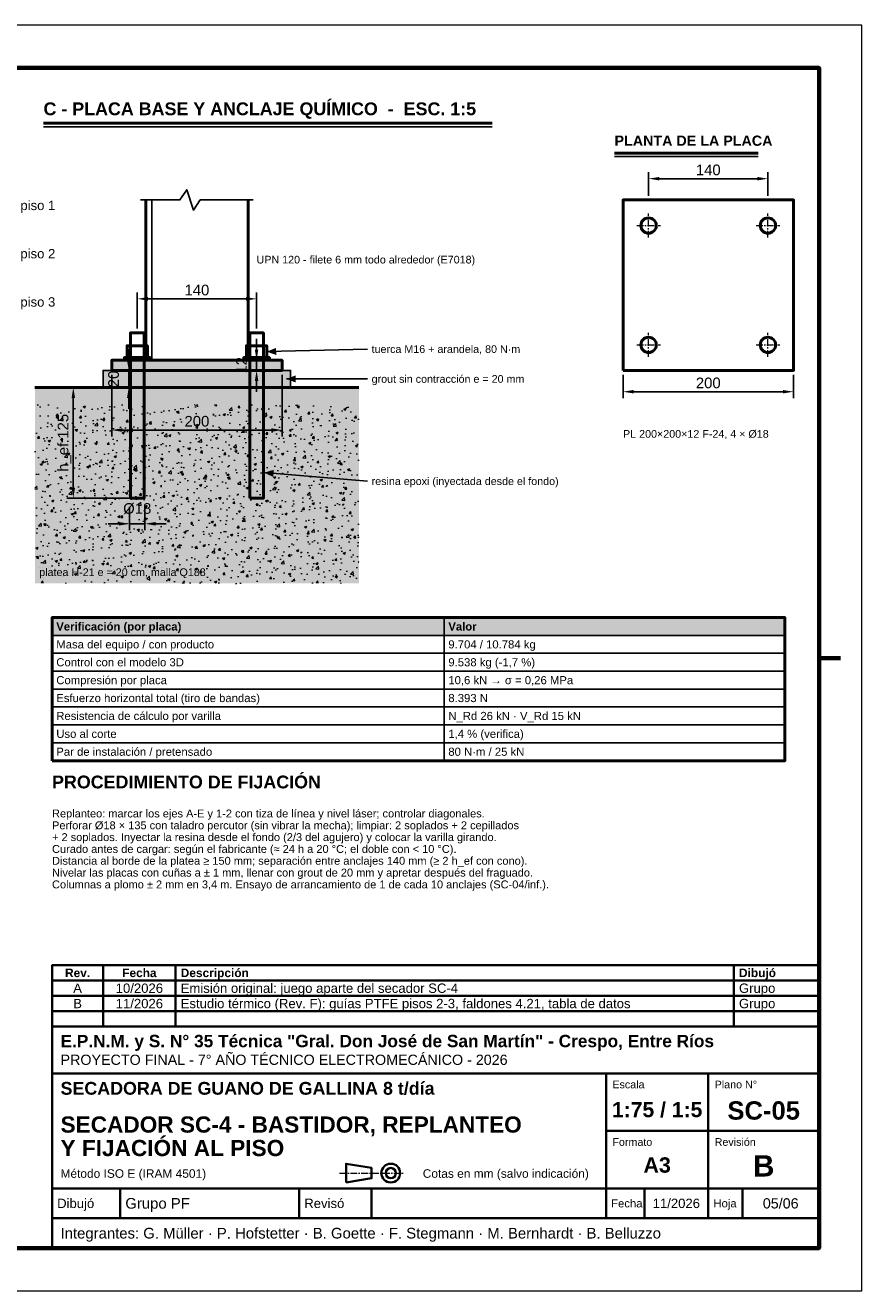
# Model space of a CAD drawing. Header units: millimetres. Extents: x 0 to 420, y 0 to 297.
# Tile 6 of 6: x 224 to 420, y 0 to 297. Entities that reach past the tile are written whole.
import ezdxf
from ezdxf.enums import TextEntityAlignment as Align

# ---------------------------------------------------------------- set-up
doc = ezdxf.new("R2010")
doc.units = ezdxf.units.MM
doc.header["$LTSCALE"] = 0.5
doc.linetypes.add('CENTER', pattern=[5.08, 3.175, -0.635, 0.635, -0.635])
for name, color, linetype, lineweight in [('CONTORNO', 7, 'CONTINUOUS', 50), ('COTAS', 7, 'CONTINUOUS', 25), ('EJES', 1, 'CENTER', 18), ('FINO', 7, 'CONTINUOUS', 25), ('HOJA', 8, 'CONTINUOUS', 13), ('RAYADO', 8, 'CONTINUOUS', 18), ('RECUADRO', 7, 'CONTINUOUS', 70), ('RELLENO', 9, 'CONTINUOUS', 13), ('ROTULO', 7, 'CONTINUOUS', 35), ('TEXTO', 7, 'CONTINUOUS', 25)]:
    doc.layers.add(name, color=color, linetype=linetype, lineweight=lineweight)
doc.styles.add('NEGRITA', font='arialbd.ttf')
doc.styles.get("Standard").update_dxf_attribs({"font": 'arial.ttf'})
doc.dimstyles.new('IRAM', dxfattribs={"dimtxt": 2.5, "dimasz": 2.5, "dimexe": 1.5, "dimexo": 1, "dimgap": 0.8, "dimtad": 1, "dimdec": 1, "dimtxsty": 'Standard', "dimcen": 2.5, "dimazin": 3, "dimtfac": 1, "dimtmove": 0, "dimatfit": 3})

msp = doc.modelspace()

# ---------------------------------------------------------------- hatches: boundary and pattern name
at = {"layer": 'COTAS'}
for points in [[(280.4, 220.4), (282.6205, 219.6202), (282.578, 221.2916)], [(285, 214), (287.2, 213.164), (287.2, 214.836)], [(279.8, 192), (281.9237, 190.9856), (282.0614, 192.652)]]:
    msp.add_hatch(color=7, dxfattribs=at).paths.add_polyline_path(points)
at = {"layer": 'RAYADO'}
h = msp.add_hatch(dxfattribs=at)
h.set_pattern_fill('AR-CONC', scale=0.03)
h.paths.add_polyline_path([(226, 166), (302, 166), (302, 208), (226, 208)])
at = {"layer": 'RELLENO', "true_color": 0x969ba0}
msp.add_hatch(color=7, dxfattribs=at).paths.add_polyline_path([(244, 216), (284, 216), (284, 218.4), (244, 218.4)])
at = {"layer": 'RELLENO', "true_color": 0xbebeb9}
msp.add_hatch(color=7, dxfattribs=at).paths.add_polyline_path([(242, 212), (286, 212), (286, 216), (242, 216)])
at = {"layer": 'RELLENO', "true_color": 0xd7d7d2}
msp.add_hatch(color=7, dxfattribs=at).paths.add_polyline_path([(226, 166), (302, 166), (302, 212), (226, 212)])
at = {"layer": 'RELLENO', "true_color": 0xe1cd78}
for points in [[(248.2, 185), (251.8, 185), (251.8, 212), (248.2, 212)], [(276.2, 185), (279.8, 185), (279.8, 212), (276.2, 212)]]:
    msp.add_hatch(color=7, dxfattribs=at).paths.add_polyline_path(points)
at = {"layer": 'RELLENO', "true_color": 0xe2e8ee}
msp.add_hatch(color=7, dxfattribs=at).paths.add_polyline_path([(230, 153.8), (402, 153.8), (402, 158), (230, 158)])

# ---------------------------------------------------------------- linework, layer by layer
at = {"layer": 'CONTORNO'}
for p, q in [((228, 274), (333.3, 274)), ((362, 267), (395.696, 267)), ((226, 212), (302, 212))]:
    msp.add_line(p, q, dxfattribs=at)
msp.add_lwpolyline([(252, 256), (252, 218.4), (276, 218.4), (276, 256)], dxfattribs=at)
for points in [[(364, 216), (404, 216), (404, 256), (364, 256)], [(248.4, 186), (251.6, 186), (251.6, 224.8), (248.4, 224.8)], [(276.4, 186), (279.6, 186), (279.6, 224.8), (276.4, 224.8)], [(247.6, 219), (252.4, 219), (252.4, 221.8), (247.6, 221.8)], [(275.6, 219), (280.4, 219), (280.4, 221.8), (275.6, 221.8)], [(244, 216), (284, 216), (284, 218.4), (244, 218.4)], [(247, 218.4), (253, 218.4), (253, 219), (247, 219)], [(252, 218.4), (250.8, 218.4), (252, 219.6)], [(275, 218.4), (281, 218.4), (281, 219), (275, 219)], [(276, 218.4), (277.2, 218.4), (276, 219.6)], [(230, 124.4), (402, 124.4), (402, 158), (230, 158)]]:
    msp.add_lwpolyline(points, close=True, dxfattribs=at)
for centre in [(370, 250), (398, 250), (370, 222), (398, 222)]:
    msp.add_circle(centre, 1.8, dxfattribs=at)
at = {"layer": 'COTAS'}
for p, q in [((304, 221), (280.4, 220.4)), ((304, 214), (285, 214)), ((304, 190), (279.8, 192))]:
    msp.add_line(p, q, dxfattribs=at)
at = {"layer": 'EJES'}
for p, q in [((370, 247.2), (370, 252.8)), ((398, 247.2), (398, 252.8)), ((367.2, 250), (372.8, 250)), ((395.2, 250), (400.8, 250)), ((370, 219.2), (370, 224.8)), ((398, 219.2), (398, 224.8)), ((367.2, 222), (372.8, 222)), ((395.2, 222), (400.8, 222)), ((297.5, 27.6), (312.5, 27.6))]:
    msp.add_line(p, q, dxfattribs=at)
at = {"layer": 'FINO'}
for p, q in [((228, 273.2), (333.3, 273.2)), ((362, 266.2), (395.696, 266.2)), ((253.4, 218.4), (253.4, 256)), ((322, 158), (322, 124.4))]:
    msp.add_line(p, q, dxfattribs=at)
msp.add_lwpolyline([(250.8, 256), (260, 256), (261.6, 258.4), (263.2, 253.6), (264.8, 256), (277.2, 256)], dxfattribs=at)
for points in [[(242, 212), (286, 212), (286, 216), (242, 216)], [(230, 153.8), (402, 153.8), (402, 158), (230, 158)], [(230, 149.6), (402, 149.6), (402, 153.8), (230, 153.8)], [(230, 145.4), (402, 145.4), (402, 149.6), (230, 149.6)], [(230, 141.2), (402, 141.2), (402, 145.4), (230, 145.4)], [(230, 137), (402, 137), (402, 141.2), (230, 141.2)], [(230, 132.8), (402, 132.8), (402, 137), (230, 137)], [(230, 128.6), (402, 128.6), (402, 132.8), (230, 132.8)], [(230, 124.4), (402, 124.4), (402, 128.6), (230, 128.6)]]:
    msp.add_lwpolyline(points, close=True, dxfattribs=at)
at = {"layer": 'HOJA'}
msp.add_lwpolyline([(0, 0), (420, 0), (420, 297), (0, 297)], close=True, dxfattribs=at)
at = {"layer": 'RECUADRO'}
msp.add_line((415, 148.5), (410, 148.5), dxfattribs=at)
msp.add_lwpolyline([(20, 10), (410, 10), (410, 287), (20, 287)], close=True, dxfattribs=at)
at = {"layer": 'ROTULO'}
for p, q in [((242, 72.8), (242, 76.4)), ((259, 72.8), (259, 76.4)), ((390, 72.8), (390, 76.4)), ((242, 69.2), (242, 72.8)), ((259, 69.2), (259, 72.8)), ((390, 69.2), (390, 72.8)), ((242, 65.6), (242, 69.2)), ((259, 65.6), (259, 69.2)), ((390, 65.6), (390, 69.2)), ((242, 62), (242, 65.6)), ((259, 62), (259, 65.6)), ((390, 62), (390, 65.6)), ((230, 62), (410, 62)), ((230, 10), (230, 62)), ((230, 51), (410, 51)), ((360, 24), (360, 51)), ((384, 24), (384, 51)), ((360, 37.5), (410, 37.5)), ((230, 24), (410, 24)), ((246, 17), (246, 24)), ((288, 17), (288, 24)), ((305, 17), (305, 24)), ((360, 17), (360, 24)), ((369, 17), (369, 24)), ((384, 17), (384, 24)), ((392, 17), (392, 24)), ((230, 17), (410, 17))]:
    msp.add_line(p, q, dxfattribs=at)
for points in [[(230, 72.8), (410, 72.8), (410, 76.4), (230, 76.4)], [(230, 69.2), (410, 69.2), (410, 72.8), (230, 72.8)], [(230, 65.6), (410, 65.6), (410, 69.2), (230, 69.2)], [(230, 62), (410, 62), (410, 65.6), (230, 65.6)], [(299, 25.4), (305, 26.4), (305, 28.8), (299, 29.8)]]:
    msp.add_lwpolyline(points, close=True, dxfattribs=at)
for radius in [2.2, 1.2]:
    msp.add_circle((309.5, 27.6), radius, dxfattribs=at)

# ---------------------------------------------------------------- texts
at = {"layer": 'ROTULO', "style": 'NEGRITA'}
for s, height, p in [('Rev.', 2, (236, 74.6)), ('Fecha', 2, (250.5, 74.6)), ('1:75 / 1:5', 3.54839, (372, 42.5)), ('SC-05', 4.3, (397, 42.3)), ('A3', 3.6, (372, 29.5)), ('B', 5, (397, 29.3))]:
    msp.add_text(s, height=height, dxfattribs=at).set_placement(p, align=Align.MIDDLE_CENTER)
for s, height, p in [('Descripción', 2, (260.2, 74.6)), ('Dibujó', 2, (391.2, 74.6)), ('E.P.N.M. y S. N° 35 Técnica "Gral. Don José de San Martín" - Crespo, Entre Ríos', 2.9, (232, 58.6)), ('SECADORA DE GUANO DE GALLINA 8 t/día', 3, (232, 47.5)), ('SECADOR SC-4 - BASTIDOR, REPLANTEO', 3.8, (232, 39)), ('Y FIJACIÓN AL PISO', 3.8, (232, 33.49))]:
    msp.add_text(s, height=height, dxfattribs=at).set_placement(p, align=Align.MIDDLE_LEFT)
at = {"layer": 'ROTULO'}
for s, height, p in [('A', 2.2, (236, 71)), ('10/2026', 2.2, (250.5, 71)), ('B', 2.2, (236, 67.4)), ('11/2026', 2.2, (250.5, 67.4)), ('11/2026', 2.2, (376.5, 20.5)), ('05/06', 2.4, (401, 20.5))]:
    msp.add_text(s, height=height, dxfattribs=at).set_placement(p, align=Align.MIDDLE_CENTER)
for s, height, p in [('Emisión original: juego aparte del secador SC-4', 2.2, (260.2, 71)), ('Grupo', 2.2, (391.2, 71)), ('Estudio térmico (Rev. F): guías PTFE pisos 2-3, faldones 4.21, tabla de datos', 2.2, (260.2, 67.4)), ('Grupo', 2.2, (391.2, 67.4)), ('PROYECTO FINAL - 7° AÑO TÉCNICO ELECTROMECÁNICO - 2026', 2.4, (232, 54.2)), ('Método ISO E (IRAM 4501)', 2, (232, 27.5)), ('Cotas en mm (salvo indicación)', 2, (317, 27.5)), ('Dibujó', 2.2, (231.2, 20.5)), ('Grupo PF', 2.5, (247.2, 20.5)), ('Revisó', 2.2, (289.2, 20.5)), ('Fecha', 1.9, (361.2, 20.5)), ('Hoja', 1.9, (385.2, 20.5)), ('Integrantes: G. Müller · P. Hofstetter · B. Goette · F. Stegmann · M. Bernhardt · B. Belluzzo', 2.5, (232, 13.5))]:
    msp.add_text(s, height=height, dxfattribs=at).set_placement(p, align=Align.MIDDLE_LEFT)
for s, p in [('Escala', (361.5, 49.3)), ('Plano N°', (385.5, 49.3)), ('Formato', (361.5, 35.8)), ('Revisión', (385.5, 35.8))]:
    msp.add_text(s, height=1.8, dxfattribs=at).set_placement(p, align=Align.TOP_LEFT)
at = {"layer": 'TEXTO', "style": 'NEGRITA'}
for s, height, p in [('C - PLACA BASE Y ANCLAJE QUÍMICO  -  ESC. 1:5', 3, (228, 275)), ('PLANTA DE LA PLACA', 2.4, (362, 268)), ('PROCEDIMIENTO DE FIJACIÓN', 3, (230, 117))]:
    msp.add_text(s, height=height, dxfattribs=at).set_placement(p, align=Align.BOTTOM_LEFT)
at = {"layer": 'TEXTO'}
for s, height, p in [('+2,63 piso 1', 2.2, (213.9467, 252.9733)), ('+1,78 piso 2', 2.2, (213.9467, 241.64)), ('+0,93 piso 3', 2.2, (213.9467, 230.3067)), ('platea H-21 e = 20 cm, malla Q188', 1.8, (227, 167.2))]:
    msp.add_text(s, height=height, dxfattribs=at).set_placement(p, align=Align.BOTTOM_LEFT)
for s, height, p in [('UPN 120 - filete 6 mm todo alrededor (E7018)', 1.8, (278, 242)), ('tuerca M16 + arandela, 80 N·m', 1.8, (305, 221)), ('grout sin contracción e = 20 mm', 1.8, (305, 214)), ('resina epoxi (inyectada desde el fondo)', 1.8, (305, 190)), ('Masa del equipo / con producto', 1.9, (231, 151.7)), ('9.704 / 10.784 kg', 1.9, (323, 151.7)), ('Control con el modelo 3D', 1.9, (231, 147.5)), ('9.538 kg (-1,7 %)', 1.9, (323, 147.5)), ('Compresión por placa', 1.9, (231, 143.3)), ('10,6 kN → σ = 0,26 MPa', 1.9, (323, 143.3)), ('Esfuerzo horizontal total (tiro de bandas)', 1.9, (231, 139.1)), ('8.393 N', 1.9, (323, 139.1)), ('Resistencia de cálculo por varilla', 1.9, (231, 134.9)), ('N_Rd 26 kN · V_Rd 15 kN', 1.9, (323, 134.9)), ('Uso al corte', 1.9, (231, 130.7)), ('1,4 % (verifica)', 1.9, (323, 130.7)), ('Par de instalación / pretensado', 1.9, (231, 126.5)), ('80 N·m / 25 kN', 1.9, (323, 126.5))]:
    msp.add_text(s, height=height, dxfattribs=at).set_placement(p, align=Align.MIDDLE_LEFT)
for s, height, p in [('PL 200×200×12 F-24, 4 × Ø18', 1.8, (364, 202)), ('Replanteo: marcar los ejes A-E y 1-2 con tiza de línea y nivel láser; controlar diagonales.', 1.85, (230, 112.93)), ('Perforar Ø18 × 135 con taladro percutor (sin vibrar la mecha); limpiar: 2 soplados + 2 cepillados', 1.85, (230, 110.155)), ('+ 2 soplados. Inyectar la resina desde el fondo (2/3 del agujero) y colocar la varilla girando.', 1.85, (230, 107.38)), ('Curado antes de cargar: según el fabricante (≈ 24 h a 20 °C; el doble con < 10 °C).', 1.85, (230, 104.605)), ('Distancia al borde de la platea ≥ 150 mm; separación entre anclajes 140 mm (≥ 2 h_ef con cono).', 1.85, (230, 101.83)), ('Nivelar las placas con cuñas a ± 1 mm, llenar con grout de 20 mm y apretar después del fraguado.', 1.85, (230, 99.055)), ('Columnas a plomo ± 2 mm en 3,4 m. Ensayo de arrancamiento de 1 de cada 10 anclajes (SC-04/inf.).', 1.85, (230, 96.28))]:
    msp.add_text(s, height=height, dxfattribs=at).set_placement(p, align=Align.TOP_LEFT)
at = {"layer": 'TEXTO', "style": 'NEGRITA'}
for s, p in [('Verificación (por placa)', (231, 155.9)), ('Valor', (323, 155.9))]:
    msp.add_text(s, height=1.9, dxfattribs=at).set_placement(p, align=Align.MIDDLE_LEFT)

# ---------------------------------------------------------------- dimensions: what is measured, and where the dimension line sits
at = {"layer": 'COTAS'}
for base, p1, p2 in [((370, 261), (370, 256), (398, 256)), ((250, 232.8), (250, 224.8), (278, 224.8)), ((244, 202), (244, 216), (284, 216)), ((364, 211), (364, 216), (404, 216))]:
    msp.add_linear_dim(base=base, p1=p1, p2=p2, dimstyle='IRAM', override={"dimlfac": 5}, dxfattribs=at).render()
for base, p1, p2, text in [((278, 216), (284, 216), (284, 218.4), '12'), ((248, 212), (242, 212), (242, 216), '20'), ((235, 186), (250, 186), (250, 212), 'h_ef 125')]:
    msp.add_linear_dim(base=base, p1=p1, p2=p2, angle=90, text=text, dimstyle='IRAM', override={"dimlfac": 5}, dxfattribs=at).render()
msp.add_linear_dim(base=(248.2, 180), p1=(248.2, 185), p2=(251.8, 185), text='Ø18', dimstyle='IRAM', override={"dimlfac": 5}, dxfattribs=at).render()

doc.saveas('drawing.dxf')
